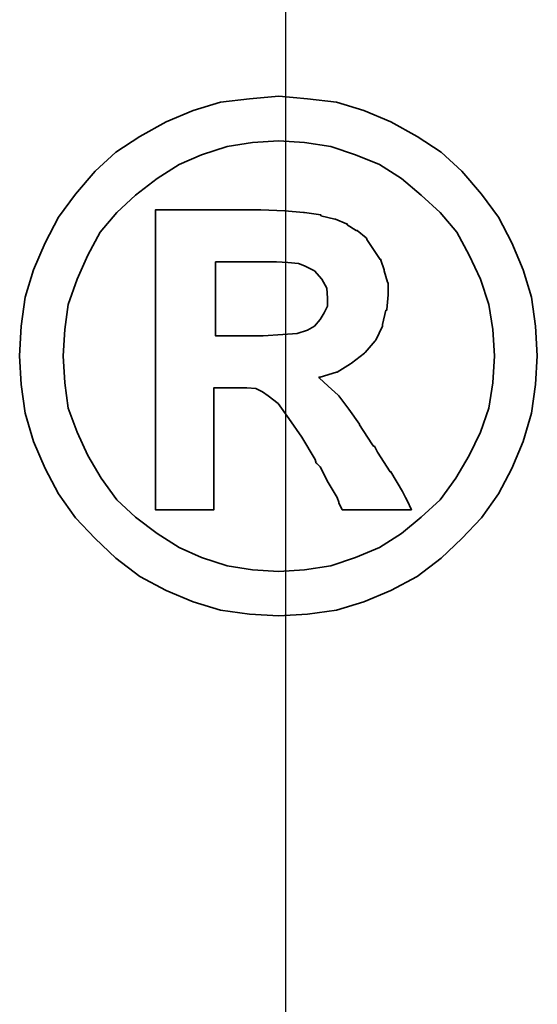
# Model space of a CAD drawing. Header units: millimetres. Extents: x 6 to 331, y 30 to 247.
# Tile 54 of 57: x 303.3 to 304.86, y 133.35 to 136.3. Entities that reach past the tile are written whole.
import ezdxf
from ezdxf.lldxf.tags import DXFTag

# ---------------------------------------------------------------- set-up
doc = ezdxf.new("R2010")
doc.units = ezdxf.units.MM
doc.header["$LTSCALE"] = 0.2
doc.layers.add('layer 1', color=7, linetype='CONTINUOUS')
tags = doc.linetypes.add('DASHED', pattern=[25.72, 12.86, -12.86]).pattern_tags.tags
tags[6:7] = [DXFTag(74, 4), DXFTag(75, 0), DXFTag(340, '0'), DXFTag(46, 0.0), DXFTag(50, 0.0), DXFTag(44, 0.0), DXFTag(45, 0.0)]
tags[4:5] = [DXFTag(74, 4), DXFTag(75, 0), DXFTag(340, '0'), DXFTag(46, 0.0), DXFTag(50, 0.0), DXFTag(44, 0.0), DXFTag(45, 0.0)]

msp = doc.modelspace()

# ---------------------------------------------------------------- linework, layer by layer
at = {"layer": 'layer 1', "linetype": 'DASHED'}
msp.add_line((304.1032, 85.9065), (304.1032, 164.9065), dxfattribs=at)
at = {"layer": 'layer 1', "color": 1, "lineweight": 35}
for points, knots in [([(304.8576, 135.2904), (304.8576, 135.2904), (304.8524, 135.3792), (304.8524, 135.3792), (304.8524, 135.3792), (304.8524, 135.3792), (304.8401, 135.4656), (304.8401, 135.4656), (304.8401, 135.4656), (304.8401, 135.4656), (304.8154, 135.5474), (304.8154, 135.5474), (304.8154, 135.5474), (304.8154, 135.5474), (304.7809, 135.6287), (304.7809, 135.6287), (304.7809, 135.6287), (304.7809, 135.6287), (304.7413, 135.7053), (304.7413, 135.7053), (304.7413, 135.7053), (304.7413, 135.7053), (304.6899, 135.7743), (304.6899, 135.7743), (304.6899, 135.7743), (304.6899, 135.7743), (304.6307, 135.8432), (304.6307, 135.8432), (304.6307, 135.8432), (304.6307, 135.8432), (304.569, 135.9003), (304.569, 135.9003), (304.569, 135.9003), (304.569, 135.9003), (304.4969, 135.9471), (304.4969, 135.9471), (304.4969, 135.9471), (304.4969, 135.9471), (304.4182, 135.9914), (304.4182, 135.9914), (304.4182, 135.9914), (304.4182, 135.9914), (304.3369, 136.0259), (304.3369, 136.0259), (304.3369, 136.0259), (304.3369, 136.0259), (304.2551, 136.0505), (304.2551, 136.0505), (304.2551, 136.0505), (304.2551, 136.0505), (304.1687, 136.0608), (304.1687, 136.0608), (304.1687, 136.0608), (304.1687, 136.0608), (304.0823, 136.068), (304.0823, 136.068), (304.0823, 136.068), (304.0823, 136.068), (303.9938, 136.0608), (303.9938, 136.0608), (303.9938, 136.0608), (303.9938, 136.0608), (303.9074, 136.0505), (303.9074, 136.0505), (303.9074, 136.0505), (303.9074, 136.0505), (303.8256, 136.0259), (303.8256, 136.0259), (303.8256, 136.0259), (303.8256, 136.0259), (303.744, 135.9914), (303.744, 135.9914), (303.744, 135.9914), (303.744, 135.9914), (303.6651, 135.9471), (303.6651, 135.9471), (303.6651, 135.9471), (303.6651, 135.9471), (303.5936, 135.9003), (303.5936, 135.9003), (303.5936, 135.9003), (303.5936, 135.9003), (303.5318, 135.8432), (303.5318, 135.8432), (303.5318, 135.8432), (303.5318, 135.8432), (303.4727, 135.7743), (303.4727, 135.7743), (303.4727, 135.7743), (303.4727, 135.7743), (303.421, 135.7053), (303.421, 135.7053), (303.421, 135.7053), (303.421, 135.7053), (303.3813, 135.6287), (303.3813, 135.6287), (303.3813, 135.6287), (303.3813, 135.6287), (303.3466, 135.5474), (303.3466, 135.5474), (303.3466, 135.5474), (303.3466, 135.5474), (303.3219, 135.4656), (303.3219, 135.4656), (303.3219, 135.4656), (303.3219, 135.4656), (303.3096, 135.3792), (303.3096, 135.3792), (303.3096, 135.3792), (303.3096, 135.3792), (303.3049, 135.2904), (303.3049, 135.2904), (303.3049, 135.2904), (303.3049, 135.2904), (303.3096, 135.204), (303.3096, 135.204), (303.3096, 135.204), (303.3096, 135.204), (303.3219, 135.1178), (303.3219, 135.1178), (303.3219, 135.1178), (303.3219, 135.1178), (303.3466, 135.0337), (303.3466, 135.0337), (303.3466, 135.0337), (303.3466, 135.0337), (303.3813, 134.9524), (303.3813, 134.9524), (303.3813, 134.9524), (303.3813, 134.9524), (303.421, 134.876), (303.421, 134.876), (303.421, 134.876), (303.421, 134.876), (303.4727, 134.804), (303.4727, 134.804), (303.4727, 134.804), (303.4727, 134.804), (303.5318, 134.7423), (303.5318, 134.7423), (303.5318, 134.7423), (303.5318, 134.7423), (303.5936, 134.6831), (303.5936, 134.6831), (303.5936, 134.6831), (303.5936, 134.6831), (303.6651, 134.6288), (303.6651, 134.6288), (303.6651, 134.6288), (303.6651, 134.6288), (303.744, 134.5869), (303.744, 134.5869), (303.744, 134.5869), (303.744, 134.5869), (303.8256, 134.5524), (303.8256, 134.5524), (303.8256, 134.5524), (303.8256, 134.5524), (303.9074, 134.5278), (303.9074, 134.5278), (303.9074, 134.5278), (303.9074, 134.5278), (303.9938, 134.5154), (303.9938, 134.5154), (303.9938, 134.5154), (303.9938, 134.5154), (304.0823, 134.5103), (304.0823, 134.5103), (304.0823, 134.5103), (304.0823, 134.5103), (304.1687, 134.5154), (304.1687, 134.5154), (304.1687, 134.5154), (304.1687, 134.5154), (304.2551, 134.5278), (304.2551, 134.5278), (304.2551, 134.5278), (304.2551, 134.5278), (304.3369, 134.5524), (304.3369, 134.5524), (304.3369, 134.5524), (304.3369, 134.5524), (304.4182, 134.5869), (304.4182, 134.5869), (304.4182, 134.5869), (304.4182, 134.5869), (304.4969, 134.6288), (304.4969, 134.6288), (304.4969, 134.6288), (304.4969, 134.6288), (304.569, 134.6831), (304.569, 134.6831), (304.569, 134.6831), (304.569, 134.6831), (304.6307, 134.7423), (304.6307, 134.7423), (304.6307, 134.7423), (304.6307, 134.7423), (304.6899, 134.804), (304.6899, 134.804), (304.6899, 134.804), (304.6899, 134.804), (304.7413, 134.876), (304.7413, 134.876), (304.7413, 134.876), (304.7413, 134.876), (304.7809, 134.9524), (304.7809, 134.9524), (304.7809, 134.9524), (304.7809, 134.9524), (304.8154, 135.0337), (304.8154, 135.0337), (304.8154, 135.0337), (304.8154, 135.0337), (304.8401, 135.1178), (304.8401, 135.1178), (304.8401, 135.1178), (304.8401, 135.1178), (304.8524, 135.204), (304.8524, 135.204), (304.8524, 135.204), (304.8524, 135.204), (304.8576, 135.2904), (304.8576, 135.2904)], [0, 0, 0, 0, 0.017857, 0.017857, 0.017857, 0.017857, 0.035714, 0.035714, 0.035714, 0.035714, 0.053571, 0.053571, 0.053571, 0.053571, 0.071429, 0.071429, 0.071429, 0.071429, 0.089286, 0.089286, 0.089286, 0.089286, 0.107143, 0.107143, 0.107143, 0.107143, 0.125, 0.125, 0.125, 0.125, 0.142857, 0.142857, 0.142857, 0.142857, 0.160714, 0.160714, 0.160714, 0.160714, 0.178571, 0.178571, 0.178571, 0.178571, 0.196429, 0.196429, 0.196429, 0.196429, 0.214286, 0.214286, 0.214286, 0.214286, 0.232143, 0.232143, 0.232143, 0.232143, 0.25, 0.25, 0.25, 0.25, 0.267857, 0.267857, 0.267857, 0.267857, 0.285714, 0.285714, 0.285714, 0.285714, 0.303571, 0.303571, 0.303571, 0.303571, 0.321429, 0.321429, 0.321429, 0.321429, 0.339286, 0.339286, 0.339286, 0.339286, 0.357143, 0.357143, 0.357143, 0.357143, 0.375, 0.375, 0.375, 0.375, 0.392857, 0.392857, 0.392857, 0.392857, 0.410714, 0.410714, 0.410714, 0.410714, 0.428571, 0.428571, 0.428571, 0.428571, 0.446429, 0.446429, 0.446429, 0.446429, 0.464286, 0.464286, 0.464286, 0.464286, 0.482143, 0.482143, 0.482143, 0.482143, 0.5, 0.5, 0.5, 0.5, 0.517857, 0.517857, 0.517857, 0.517857, 0.535714, 0.535714, 0.535714, 0.535714, 0.553571, 0.553571, 0.553571, 0.553571, 0.571429, 0.571429, 0.571429, 0.571429, 0.589286, 0.589286, 0.589286, 0.589286, 0.607143, 0.607143, 0.607143, 0.607143, 0.625, 0.625, 0.625, 0.625, 0.642857, 0.642857, 0.642857, 0.642857, 0.660714, 0.660714, 0.660714, 0.660714, 0.678571, 0.678571, 0.678571, 0.678571, 0.696429, 0.696429, 0.696429, 0.696429, 0.714286, 0.714286, 0.714286, 0.714286, 0.732143, 0.732143, 0.732143, 0.732143, 0.75, 0.75, 0.75, 0.75, 0.767857, 0.767857, 0.767857, 0.767857, 0.785714, 0.785714, 0.785714, 0.785714, 0.803571, 0.803571, 0.803571, 0.803571, 0.821429, 0.821429, 0.821429, 0.821429, 0.839286, 0.839286, 0.839286, 0.839286, 0.857143, 0.857143, 0.857143, 0.857143, 0.875, 0.875, 0.875, 0.875, 0.892857, 0.892857, 0.892857, 0.892857, 0.910714, 0.910714, 0.910714, 0.910714, 0.928571, 0.928571, 0.928571, 0.928571, 0.946429, 0.946429, 0.946429, 0.946429, 0.964286, 0.964286, 0.964286, 0.964286, 0.982143, 0.982143, 0.982143, 0.982143, 1, 1, 1, 1]), ([(304.729, 135.2904), (304.729, 135.2904), (304.7241, 135.3694), (304.7241, 135.3694), (304.7241, 135.3694), (304.7241, 135.3694), (304.712, 135.4435), (304.712, 135.4435), (304.712, 135.4435), (304.712, 135.4435), (304.6873, 135.5201), (304.6873, 135.5201), (304.6873, 135.5201), (304.6873, 135.5201), (304.6528, 135.5916), (304.6528, 135.5916), (304.6528, 135.5916), (304.6528, 135.5916), (304.6158, 135.6606), (304.6158, 135.6606), (304.6158, 135.6606), (304.6158, 135.6606), (304.5664, 135.7197), (304.5664, 135.7197), (304.5664, 135.7197), (304.5664, 135.7197), (304.5093, 135.7717), (304.5093, 135.7717), (304.5093, 135.7717), (304.5093, 135.7717), (304.4501, 135.8211), (304.4501, 135.8211), (304.4501, 135.8211), (304.4501, 135.8211), (304.3838, 135.8633), (304.3838, 135.8633), (304.3838, 135.8633), (304.3838, 135.8633), (304.3122, 135.8926), (304.3122, 135.8926), (304.3122, 135.8926), (304.3122, 135.8926), (304.2382, 135.9173), (304.2382, 135.9173), (304.2382, 135.9173), (304.2382, 135.9173), (304.1589, 135.9296), (304.1589, 135.9296), (304.1589, 135.9296), (304.1589, 135.9296), (304.0823, 135.9348), (304.0823, 135.9348), (304.0823, 135.9348), (304.0823, 135.9348), (304.0033, 135.9296), (304.0033, 135.9296), (304.0033, 135.9296), (304.0033, 135.9296), (303.9272, 135.9173), (303.9272, 135.9173), (303.9272, 135.9173), (303.9272, 135.9173), (303.8503, 135.8926), (303.8503, 135.8926), (303.8503, 135.8926), (303.8503, 135.8926), (303.7836, 135.8633), (303.7836, 135.8633), (303.7836, 135.8633), (303.7836, 135.8633), (303.717, 135.8211), (303.717, 135.8211), (303.717, 135.8211), (303.717, 135.8211), (303.6527, 135.7717), (303.6527, 135.7717), (303.6527, 135.7717), (303.6527, 135.7717), (303.5964, 135.7197), (303.5964, 135.7197), (303.5964, 135.7197), (303.5964, 135.7197), (303.5467, 135.6606), (303.5467, 135.6606), (303.5467, 135.6606), (303.5467, 135.6606), (303.5097, 135.5916), (303.5097, 135.5916), (303.5097, 135.5916), (303.5097, 135.5916), (303.4778, 135.5201), (303.4778, 135.5201), (303.4778, 135.5201), (303.4778, 135.5201), (303.4505, 135.4435), (303.4505, 135.4435), (303.4505, 135.4435), (303.4505, 135.4435), (303.4405, 135.3694), (303.4405, 135.3694), (303.4405, 135.3694), (303.4405, 135.3694), (303.4356, 135.2904), (303.4356, 135.2904), (303.4356, 135.2904), (303.4356, 135.2904), (303.4405, 135.2089), (303.4405, 135.2089), (303.4405, 135.2089), (303.4405, 135.2089), (303.4505, 135.1328), (303.4505, 135.1328), (303.4505, 135.1328), (303.4505, 135.1328), (303.4778, 135.061), (303.4778, 135.061), (303.4778, 135.061), (303.4778, 135.061), (303.5097, 134.9918), (303.5097, 134.9918), (303.5097, 134.9918), (303.5097, 134.9918), (303.5493, 134.9229), (303.5493, 134.9229), (303.5493, 134.9229), (303.5493, 134.9229), (303.5964, 134.8585), (303.5964, 134.8585), (303.5964, 134.8585), (303.5964, 134.8585), (303.6527, 134.8066), (303.6527, 134.8066), (303.6527, 134.8066), (303.6527, 134.8066), (303.717, 134.7572), (303.717, 134.7572), (303.717, 134.7572), (303.717, 134.7572), (303.7836, 134.7153), (303.7836, 134.7153), (303.7836, 134.7153), (303.7836, 134.7153), (303.8503, 134.6859), (303.8503, 134.6859), (303.8503, 134.6859), (303.8503, 134.6859), (303.9272, 134.661), (303.9272, 134.661), (303.9272, 134.661), (303.9272, 134.661), (304.0033, 134.6486), (304.0033, 134.6486), (304.0033, 134.6486), (304.0033, 134.6486), (304.0823, 134.6438), (304.0823, 134.6438), (304.0823, 134.6438), (304.0823, 134.6438), (304.1589, 134.6486), (304.1589, 134.6486), (304.1589, 134.6486), (304.1589, 134.6486), (304.2382, 134.661), (304.2382, 134.661), (304.2382, 134.661), (304.2382, 134.661), (304.3122, 134.6859), (304.3122, 134.6859), (304.3122, 134.6859), (304.3122, 134.6859), (304.3838, 134.7153), (304.3838, 134.7153), (304.3838, 134.7153), (304.3838, 134.7153), (304.4501, 134.7572), (304.4501, 134.7572), (304.4501, 134.7572), (304.4501, 134.7572), (304.5093, 134.8066), (304.5093, 134.8066), (304.5093, 134.8066), (304.5093, 134.8066), (304.5664, 134.8585), (304.5664, 134.8585), (304.5664, 134.8585), (304.5664, 134.8585), (304.6132, 134.9229), (304.6132, 134.9229), (304.6132, 134.9229), (304.6132, 134.9229), (304.6528, 134.9918), (304.6528, 134.9918), (304.6528, 134.9918), (304.6528, 134.9918), (304.6873, 135.061), (304.6873, 135.061), (304.6873, 135.061), (304.6873, 135.061), (304.712, 135.1328), (304.712, 135.1328), (304.712, 135.1328), (304.712, 135.1328), (304.7241, 135.2089), (304.7241, 135.2089), (304.7241, 135.2089), (304.7241, 135.2089), (304.729, 135.2904), (304.729, 135.2904)], [0, 0, 0, 0, 0.019231, 0.019231, 0.019231, 0.019231, 0.038462, 0.038462, 0.038462, 0.038462, 0.057692, 0.057692, 0.057692, 0.057692, 0.076923, 0.076923, 0.076923, 0.076923, 0.096154, 0.096154, 0.096154, 0.096154, 0.115385, 0.115385, 0.115385, 0.115385, 0.134615, 0.134615, 0.134615, 0.134615, 0.153846, 0.153846, 0.153846, 0.153846, 0.173077, 0.173077, 0.173077, 0.173077, 0.192308, 0.192308, 0.192308, 0.192308, 0.211538, 0.211538, 0.211538, 0.211538, 0.230769, 0.230769, 0.230769, 0.230769, 0.25, 0.25, 0.25, 0.25, 0.269231, 0.269231, 0.269231, 0.269231, 0.288462, 0.288462, 0.288462, 0.288462, 0.307692, 0.307692, 0.307692, 0.307692, 0.326923, 0.326923, 0.326923, 0.326923, 0.346154, 0.346154, 0.346154, 0.346154, 0.365385, 0.365385, 0.365385, 0.365385, 0.384615, 0.384615, 0.384615, 0.384615, 0.403846, 0.403846, 0.403846, 0.403846, 0.423077, 0.423077, 0.423077, 0.423077, 0.442308, 0.442308, 0.442308, 0.442308, 0.461538, 0.461538, 0.461538, 0.461538, 0.480769, 0.480769, 0.480769, 0.480769, 0.5, 0.5, 0.5, 0.5, 0.519231, 0.519231, 0.519231, 0.519231, 0.538462, 0.538462, 0.538462, 0.538462, 0.557692, 0.557692, 0.557692, 0.557692, 0.576923, 0.576923, 0.576923, 0.576923, 0.596154, 0.596154, 0.596154, 0.596154, 0.615385, 0.615385, 0.615385, 0.615385, 0.634615, 0.634615, 0.634615, 0.634615, 0.653846, 0.653846, 0.653846, 0.653846, 0.673077, 0.673077, 0.673077, 0.673077, 0.692308, 0.692308, 0.692308, 0.692308, 0.711538, 0.711538, 0.711538, 0.711538, 0.730769, 0.730769, 0.730769, 0.730769, 0.75, 0.75, 0.75, 0.75, 0.769231, 0.769231, 0.769231, 0.769231, 0.788462, 0.788462, 0.788462, 0.788462, 0.807692, 0.807692, 0.807692, 0.807692, 0.826923, 0.826923, 0.826923, 0.826923, 0.846154, 0.846154, 0.846154, 0.846154, 0.865385, 0.865385, 0.865385, 0.865385, 0.884615, 0.884615, 0.884615, 0.884615, 0.903846, 0.903846, 0.903846, 0.903846, 0.923077, 0.923077, 0.923077, 0.923077, 0.942308, 0.942308, 0.942308, 0.942308, 0.961538, 0.961538, 0.961538, 0.961538, 0.980769, 0.980769, 0.980769, 0.980769, 1, 1, 1, 1]), ([(303.7121, 134.8488), (303.7121, 134.8488), (303.7121, 134.8585), (303.7121, 134.8585), (303.7121, 134.8585), (303.7121, 134.8585), (303.7121, 134.8856), (303.7121, 134.8856), (303.7121, 134.8856), (303.7121, 134.8856), (303.7121, 134.9303), (303.7121, 134.9303), (303.7121, 134.9303), (303.7121, 134.9303), (303.7121, 134.9843), (303.7121, 134.9843), (303.7121, 134.9843), (303.7121, 134.9843), (303.7121, 135.0484), (303.7121, 135.0484), (303.7121, 135.0484), (303.7121, 135.0484), (303.7121, 135.1178), (303.7121, 135.1178), (303.7121, 135.1178), (303.7121, 135.1178), (303.7121, 135.2755), (303.7121, 135.2755), (303.7121, 135.2755), (303.7121, 135.2755), (303.7121, 135.4335), (303.7121, 135.4335), (303.7121, 135.4335), (303.7121, 135.4335), (303.7121, 135.5078), (303.7121, 135.5078), (303.7121, 135.5078), (303.7121, 135.5078), (303.7121, 135.5721), (303.7121, 135.5721), (303.7121, 135.5721), (303.7121, 135.5721), (303.7121, 135.631), (303.7121, 135.631), (303.7121, 135.631), (303.7121, 135.631), (303.7121, 135.6709), (303.7121, 135.6709), (303.7121, 135.6709), (303.7121, 135.6709), (303.7121, 135.6976), (303.7121, 135.6976), (303.7121, 135.6976), (303.7121, 135.6976), (303.7121, 135.7079), (303.7121, 135.7079), (303.7121, 135.7079), (303.7121, 135.7079), (303.7121, 135.7275), (303.7121, 135.7275), (303.7121, 135.7275), (303.7121, 135.7275), (303.7294, 135.7275), (303.7294, 135.7275), (303.7294, 135.7275), (303.7294, 135.7275), (303.7345, 135.7275), (303.7345, 135.7275), (303.7345, 135.7275), (303.7345, 135.7275), (303.744, 135.7275), (303.744, 135.7275), (303.744, 135.7275), (303.744, 135.7275), (303.7788, 135.7275), (303.7788, 135.7275), (303.7788, 135.7275), (303.7788, 135.7275), (303.8256, 135.7275), (303.8256, 135.7275), (303.8256, 135.7275), (303.8256, 135.7275), (303.8801, 135.7275), (303.8801, 135.7275), (303.8801, 135.7275), (303.8801, 135.7275), (303.9367, 135.7275), (303.9367, 135.7275), (303.9367, 135.7275), (303.9367, 135.7275), (303.9815, 135.7275), (303.9815, 135.7275), (303.9815, 135.7275), (303.9815, 135.7275), (304.011, 135.7275), (304.011, 135.7275), (304.011, 135.7275), (304.011, 135.7275), (304.0206, 135.7275), (304.0206, 135.7275), (304.0206, 135.7275), (304.0206, 135.7275), (304.0257, 135.7275), (304.0257, 135.7275), (304.0257, 135.7275), (304.0257, 135.7275), (304.0283, 135.7275), (304.0283, 135.7275), (304.0283, 135.7275), (304.0283, 135.7275), (304.0998, 135.7249), (304.0998, 135.7249), (304.0998, 135.7249), (304.0998, 135.7249), (304.1564, 135.7197), (304.1564, 135.7197), (304.1564, 135.7197), (304.1564, 135.7197), (304.1589, 135.7197), (304.1589, 135.7197), (304.1589, 135.7197), (304.1589, 135.7197), (304.2083, 135.7125), (304.2083, 135.7125), (304.2083, 135.7125), (304.2083, 135.7125), (304.2083, 135.71), (304.2083, 135.71), (304.2083, 135.71), (304.2083, 135.71), (304.2505, 135.7002), (304.2505, 135.7002), (304.2505, 135.7002), (304.2505, 135.7002), (304.2526, 135.7002), (304.2526, 135.7002), (304.2526, 135.7002), (304.2526, 135.7002), (304.285, 135.6855), (304.285, 135.6855), (304.285, 135.6855), (304.285, 135.6855), (304.2876, 135.6855), (304.2876, 135.6855), (304.2876, 135.6855), (304.2876, 135.6855), (304.2876, 135.6832), (304.2876, 135.6832), (304.2876, 135.6832), (304.2876, 135.6832), (304.3143, 135.6657), (304.3143, 135.6657), (304.3143, 135.6657), (304.3143, 135.6657), (304.3171, 135.6657), (304.3171, 135.6657), (304.3171, 135.6657), (304.3171, 135.6657), (304.3441, 135.6434), (304.3441, 135.6434), (304.3441, 135.6434), (304.3441, 135.6434), (304.3467, 135.641), (304.3467, 135.641), (304.3467, 135.641), (304.3467, 135.641), (304.3467, 135.6385), (304.3467, 135.6385), (304.3467, 135.6385), (304.3467, 135.6385), (304.3663, 135.6089), (304.3663, 135.6089), (304.3663, 135.6089), (304.3663, 135.6089), (304.3858, 135.5793), (304.3858, 135.5793), (304.3858, 135.5793), (304.3858, 135.5793), (304.3886, 135.5793), (304.3886, 135.5793), (304.3886, 135.5793), (304.3886, 135.5793), (304.3886, 135.5767), (304.3886, 135.5767), (304.3886, 135.5767), (304.3886, 135.5767), (304.3982, 135.5474), (304.3982, 135.5474), (304.3982, 135.5474), (304.3982, 135.5474), (304.3982, 135.5448), (304.3982, 135.5448), (304.3982, 135.5448), (304.3982, 135.5448), (304.4085, 135.5104), (304.4085, 135.5104), (304.4085, 135.5104), (304.4085, 135.5104), (304.4105, 135.5078), (304.4105, 135.5078), (304.4105, 135.5078), (304.4105, 135.5078), (304.4105, 135.4754), (304.4105, 135.4754), (304.4105, 135.4754), (304.4105, 135.4754), (304.4105, 135.4733), (304.4105, 135.4733), (304.4105, 135.4733), (304.4105, 135.4733), (304.4059, 135.4286), (304.4059, 135.4286), (304.4059, 135.4286), (304.4059, 135.4286), (304.4059, 135.4265), (304.4059, 135.4265), (304.4059, 135.4265), (304.4059, 135.4265), (304.4033, 135.4265), (304.4033, 135.4265), (304.4033, 135.4265), (304.4033, 135.4265), (304.3933, 135.3843), (304.3933, 135.3843), (304.3933, 135.3843), (304.3933, 135.3843), (304.3933, 135.3817), (304.3933, 135.3817), (304.3933, 135.3817), (304.3933, 135.3817), (304.3933, 135.3792), (304.3933, 135.3792), (304.3933, 135.3792), (304.3933, 135.3792), (304.3735, 135.3375), (304.3735, 135.3375), (304.3735, 135.3375), (304.3735, 135.3375), (304.3714, 135.3347), (304.3714, 135.3347), (304.3714, 135.3347), (304.3714, 135.3347), (304.3416, 135.3005), (304.3416, 135.3005), (304.3416, 135.3005), (304.3416, 135.3005), (304.339, 135.2979), (304.339, 135.2979), (304.339, 135.2979), (304.339, 135.2979), (304.2999, 135.2681), (304.2999, 135.2681), (304.2999, 135.2681), (304.2999, 135.2681), (304.2973, 135.266), (304.2973, 135.266), (304.2973, 135.266), (304.2973, 135.266), (304.2577, 135.2413), (304.2577, 135.2413), (304.2577, 135.2413), (304.2577, 135.2413), (304.2551, 135.2413), (304.2551, 135.2413), (304.2551, 135.2413), (304.2551, 135.2413), (304.2058, 135.2264), (304.2058, 135.2264), (304.2058, 135.2264), (304.2058, 135.2264), (304.2032, 135.2264), (304.2032, 135.2264), (304.2032, 135.2264), (304.2032, 135.2264), (304.2032, 135.2238), (304.2032, 135.2238), (304.2032, 135.2238), (304.2032, 135.2238), (304.2305, 135.1991), (304.2305, 135.1991), (304.2305, 135.1991), (304.2305, 135.1991), (304.2603, 135.1719), (304.2603, 135.1719), (304.2603, 135.1719), (304.2603, 135.1719), (304.2626, 135.1698), (304.2626, 135.1698), (304.2626, 135.1698), (304.2626, 135.1698), (304.2922, 135.1302), (304.2922, 135.1302), (304.2922, 135.1302), (304.2922, 135.1302), (304.3246, 135.0854), (304.3246, 135.0854), (304.3246, 135.0854), (304.3246, 135.0854), (304.3246, 135.0834), (304.3246, 135.0834), (304.3246, 135.0834), (304.3246, 135.0834), (304.3614, 135.0263), (304.3614, 135.0263), (304.3614, 135.0263), (304.3614, 135.0263), (304.3663, 135.0188), (304.3663, 135.0188), (304.3663, 135.0188), (304.3663, 135.0188), (304.3688, 135.0188), (304.3688, 135.0188), (304.3688, 135.0188), (304.3688, 135.0188), (304.3786, 135.0016), (304.3786, 135.0016), (304.3786, 135.0016), (304.3786, 135.0016), (304.4157, 134.9424), (304.4157, 134.9424), (304.4157, 134.9424), (304.4157, 134.9424), (304.4182, 134.9424), (304.4182, 134.9424), (304.4182, 134.9424), (304.4182, 134.9424), (304.4527, 134.8832), (304.4527, 134.8832), (304.4527, 134.8832), (304.4527, 134.8832), (304.4625, 134.8657), (304.4625, 134.8657), (304.4625, 134.8657), (304.4625, 134.8657), (304.4676, 134.856), (304.4676, 134.856), (304.4676, 134.856), (304.4676, 134.856), (304.48, 134.8287), (304.48, 134.8287), (304.48, 134.8287), (304.48, 134.8287), (304.4527, 134.8287), (304.4527, 134.8287), (304.4527, 134.8287), (304.4527, 134.8287), (304.4478, 134.8287), (304.4478, 134.8287), (304.4478, 134.8287), (304.4478, 134.8287), (304.4254, 134.8287), (304.4254, 134.8287), (304.4254, 134.8287), (304.4254, 134.8287), (304.3663, 134.8287), (304.3663, 134.8287), (304.3663, 134.8287), (304.3663, 134.8287), (304.3071, 134.8287), (304.3071, 134.8287), (304.3071, 134.8287), (304.3071, 134.8287), (304.2876, 134.8287), (304.2876, 134.8287), (304.2876, 134.8287), (304.2876, 134.8287), (304.2824, 134.8287), (304.2824, 134.8287), (304.2824, 134.8287), (304.2824, 134.8287), (304.2726, 134.8287), (304.2726, 134.8287), (304.2726, 134.8287), (304.2726, 134.8287), (304.2675, 134.839), (304.2675, 134.839), (304.2675, 134.839), (304.2675, 134.839), (304.2626, 134.8488), (304.2626, 134.8488), (304.2626, 134.8488), (304.2626, 134.8488), (304.2626, 134.8513), (304.2626, 134.8513), (304.2626, 134.8513), (304.2626, 134.8513), (304.2577, 134.8657), (304.2577, 134.8657), (304.2577, 134.8657), (304.2577, 134.8657), (304.2305, 134.9105), (304.2305, 134.9105), (304.2305, 134.9105), (304.2305, 134.9105), (304.2058, 134.9571), (304.2058, 134.9571), (304.2058, 134.9571), (304.2058, 134.9571), (304.196, 134.9671), (304.196, 134.9671), (304.196, 134.9671), (304.196, 134.9671), (304.1934, 134.9697), (304.1934, 134.9697), (304.1934, 134.9697), (304.1934, 134.9697), (304.1934, 134.972), (304.1934, 134.972), (304.1934, 134.972), (304.1934, 134.972), (304.1908, 134.9794), (304.1908, 134.9794), (304.1908, 134.9794), (304.1908, 134.9794), (304.1517, 135.0461), (304.1517, 135.0461), (304.1517, 135.0461), (304.1517, 135.0461), (304.1121, 135.1027), (304.1121, 135.1027), (304.1121, 135.1027), (304.1121, 135.1027), (304.0802, 135.1474), (304.0802, 135.1474), (304.0802, 135.1474), (304.0802, 135.1474), (304.0504, 135.1698), (304.0504, 135.1698), (304.0504, 135.1698), (304.0504, 135.1698), (304.0329, 135.1821), (304.0329, 135.1821), (304.0329, 135.1821), (304.0329, 135.1821), (304.0133, 135.1919), (304.0133, 135.1919), (304.0133, 135.1919), (304.0133, 135.1919), (303.9863, 135.1945), (303.9863, 135.1945), (303.9863, 135.1945), (303.9863, 135.1945), (303.9516, 135.1945), (303.9516, 135.1945), (303.9516, 135.1945), (303.9516, 135.1945), (303.9465, 135.1945), (303.9465, 135.1945), (303.9465, 135.1945), (303.9465, 135.1945), (303.9418, 135.1945), (303.9418, 135.1945), (303.9418, 135.1945), (303.9418, 135.1945), (303.912, 135.1945), (303.912, 135.1945), (303.912, 135.1945), (303.912, 135.1945), (303.8873, 135.1945), (303.8873, 135.1945), (303.8873, 135.1945), (303.8873, 135.1945), (303.8873, 135.1767), (303.8873, 135.1767), (303.8873, 135.1767), (303.8873, 135.1767), (303.8873, 135.1574), (303.8873, 135.1574), (303.8873, 135.1574), (303.8873, 135.1574), (303.8873, 135.0978), (303.8873, 135.0978), (303.8873, 135.0978), (303.8873, 135.0978), (303.8873, 135.0337), (303.8873, 135.0337), (303.8873, 135.0337), (303.8873, 135.0337), (303.8873, 134.9645), (303.8873, 134.9645), (303.8873, 134.9645), (303.8873, 134.9645), (303.8873, 134.9079), (303.8873, 134.9079), (303.8873, 134.9079), (303.8873, 134.9079), (303.8873, 134.8856), (303.8873, 134.8856), (303.8873, 134.8856), (303.8873, 134.8856), (303.8873, 134.8683), (303.8873, 134.8683), (303.8873, 134.8683), (303.8873, 134.8683), (303.8873, 134.8534), (303.8873, 134.8534), (303.8873, 134.8534), (303.8873, 134.8534), (303.8873, 134.8488), (303.8873, 134.8488), (303.8873, 134.8488), (303.8873, 134.8488), (303.8873, 134.8287), (303.8873, 134.8287), (303.8873, 134.8287), (303.8873, 134.8287), (303.8703, 134.8287), (303.8703, 134.8287), (303.8703, 134.8287), (303.8703, 134.8287), (303.8652, 134.8287), (303.8652, 134.8287), (303.8652, 134.8287), (303.8652, 134.8287), (303.8503, 134.8287), (303.8503, 134.8287), (303.8503, 134.8287), (303.8503, 134.8287), (303.7988, 134.8287), (303.7988, 134.8287), (303.7988, 134.8287), (303.7988, 134.8287), (303.7541, 134.8287), (303.7541, 134.8287), (303.7541, 134.8287), (303.7541, 134.8287), (303.7394, 134.8287), (303.7394, 134.8287), (303.7394, 134.8287), (303.7394, 134.8287), (303.7294, 134.8287), (303.7294, 134.8287), (303.7294, 134.8287), (303.7294, 134.8287), (303.7121, 134.8287), (303.7121, 134.8287), (303.7121, 134.8287), (303.7121, 134.8287), (303.7121, 134.8488), (303.7121, 134.8488)], [0, 0, 0, 0, 0.007407, 0.007407, 0.007407, 0.007407, 0.014815, 0.014815, 0.014815, 0.014815, 0.022222, 0.022222, 0.022222, 0.022222, 0.02963, 0.02963, 0.02963, 0.02963, 0.037037, 0.037037, 0.037037, 0.037037, 0.044444, 0.044444, 0.044444, 0.044444, 0.051852, 0.051852, 0.051852, 0.051852, 0.059259, 0.059259, 0.059259, 0.059259, 0.066667, 0.066667, 0.066667, 0.066667, 0.074074, 0.074074, 0.074074, 0.074074, 0.081481, 0.081481, 0.081481, 0.081481, 0.088889, 0.088889, 0.088889, 0.088889, 0.096296, 0.096296, 0.096296, 0.096296, 0.103704, 0.103704, 0.103704, 0.103704, 0.111111, 0.111111, 0.111111, 0.111111, 0.118519, 0.118519, 0.118519, 0.118519, 0.125926, 0.125926, 0.125926, 0.125926, 0.133333, 0.133333, 0.133333, 0.133333, 0.140741, 0.140741, 0.140741, 0.140741, 0.148148, 0.148148, 0.148148, 0.148148, 0.155556, 0.155556, 0.155556, 0.155556, 0.162963, 0.162963, 0.162963, 0.162963, 0.17037, 0.17037, 0.17037, 0.17037, 0.177778, 0.177778, 0.177778, 0.177778, 0.185185, 0.185185, 0.185185, 0.185185, 0.192593, 0.192593, 0.192593, 0.192593, 0.2, 0.2, 0.2, 0.2, 0.207407, 0.207407, 0.207407, 0.207407, 0.214815, 0.214815, 0.214815, 0.214815, 0.222222, 0.222222, 0.222222, 0.222222, 0.22963, 0.22963, 0.22963, 0.22963, 0.237037, 0.237037, 0.237037, 0.237037, 0.244444, 0.244444, 0.244444, 0.244444, 0.251852, 0.251852, 0.251852, 0.251852, 0.259259, 0.259259, 0.259259, 0.259259, 0.266667, 0.266667, 0.266667, 0.266667, 0.274074, 0.274074, 0.274074, 0.274074, 0.281481, 0.281481, 0.281481, 0.281481, 0.288889, 0.288889, 0.288889, 0.288889, 0.296296, 0.296296, 0.296296, 0.296296, 0.303704, 0.303704, 0.303704, 0.303704, 0.311111, 0.311111, 0.311111, 0.311111, 0.318519, 0.318519, 0.318519, 0.318519, 0.325926, 0.325926, 0.325926, 0.325926, 0.333333, 0.333333, 0.333333, 0.333333, 0.340741, 0.340741, 0.340741, 0.340741, 0.348148, 0.348148, 0.348148, 0.348148, 0.355556, 0.355556, 0.355556, 0.355556, 0.362963, 0.362963, 0.362963, 0.362963, 0.37037, 0.37037, 0.37037, 0.37037, 0.377778, 0.377778, 0.377778, 0.377778, 0.385185, 0.385185, 0.385185, 0.385185, 0.392593, 0.392593, 0.392593, 0.392593, 0.4, 0.4, 0.4, 0.4, 0.407407, 0.407407, 0.407407, 0.407407, 0.414815, 0.414815, 0.414815, 0.414815, 0.422222, 0.422222, 0.422222, 0.422222, 0.42963, 0.42963, 0.42963, 0.42963, 0.437037, 0.437037, 0.437037, 0.437037, 0.444444, 0.444444, 0.444444, 0.444444, 0.451852, 0.451852, 0.451852, 0.451852, 0.459259, 0.459259, 0.459259, 0.459259, 0.466667, 0.466667, 0.466667, 0.466667, 0.474074, 0.474074, 0.474074, 0.474074, 0.481481, 0.481481, 0.481481, 0.481481, 0.488889, 0.488889, 0.488889, 0.488889, 0.496296, 0.496296, 0.496296, 0.496296, 0.503704, 0.503704, 0.503704, 0.503704, 0.511111, 0.511111, 0.511111, 0.511111, 0.518519, 0.518519, 0.518519, 0.518519, 0.525926, 0.525926, 0.525926, 0.525926, 0.533333, 0.533333, 0.533333, 0.533333, 0.540741, 0.540741, 0.540741, 0.540741, 0.548148, 0.548148, 0.548148, 0.548148, 0.555556, 0.555556, 0.555556, 0.555556, 0.562963, 0.562963, 0.562963, 0.562963, 0.57037, 0.57037, 0.57037, 0.57037, 0.577778, 0.577778, 0.577778, 0.577778, 0.585185, 0.585185, 0.585185, 0.585185, 0.592593, 0.592593, 0.592593, 0.592593, 0.6, 0.6, 0.6, 0.6, 0.607407, 0.607407, 0.607407, 0.607407, 0.614815, 0.614815, 0.614815, 0.614815, 0.622222, 0.622222, 0.622222, 0.622222, 0.62963, 0.62963, 0.62963, 0.62963, 0.637037, 0.637037, 0.637037, 0.637037, 0.644444, 0.644444, 0.644444, 0.644444, 0.651852, 0.651852, 0.651852, 0.651852, 0.659259, 0.659259, 0.659259, 0.659259, 0.666667, 0.666667, 0.666667, 0.666667, 0.674074, 0.674074, 0.674074, 0.674074, 0.681481, 0.681481, 0.681481, 0.681481, 0.688889, 0.688889, 0.688889, 0.688889, 0.696296, 0.696296, 0.696296, 0.696296, 0.703704, 0.703704, 0.703704, 0.703704, 0.711111, 0.711111, 0.711111, 0.711111, 0.718519, 0.718519, 0.718519, 0.718519, 0.725926, 0.725926, 0.725926, 0.725926, 0.733333, 0.733333, 0.733333, 0.733333, 0.740741, 0.740741, 0.740741, 0.740741, 0.748148, 0.748148, 0.748148, 0.748148, 0.755556, 0.755556, 0.755556, 0.755556, 0.762963, 0.762963, 0.762963, 0.762963, 0.77037, 0.77037, 0.77037, 0.77037, 0.777778, 0.777778, 0.777778, 0.777778, 0.785185, 0.785185, 0.785185, 0.785185, 0.792593, 0.792593, 0.792593, 0.792593, 0.8, 0.8, 0.8, 0.8, 0.807407, 0.807407, 0.807407, 0.807407, 0.814815, 0.814815, 0.814815, 0.814815, 0.822222, 0.822222, 0.822222, 0.822222, 0.82963, 0.82963, 0.82963, 0.82963, 0.837037, 0.837037, 0.837037, 0.837037, 0.844444, 0.844444, 0.844444, 0.844444, 0.851852, 0.851852, 0.851852, 0.851852, 0.859259, 0.859259, 0.859259, 0.859259, 0.866667, 0.866667, 0.866667, 0.866667, 0.874074, 0.874074, 0.874074, 0.874074, 0.881481, 0.881481, 0.881481, 0.881481, 0.888889, 0.888889, 0.888889, 0.888889, 0.896296, 0.896296, 0.896296, 0.896296, 0.903704, 0.903704, 0.903704, 0.903704, 0.911111, 0.911111, 0.911111, 0.911111, 0.918519, 0.918519, 0.918519, 0.918519, 0.925926, 0.925926, 0.925926, 0.925926, 0.933333, 0.933333, 0.933333, 0.933333, 0.940741, 0.940741, 0.940741, 0.940741, 0.948148, 0.948148, 0.948148, 0.948148, 0.955556, 0.955556, 0.955556, 0.955556, 0.962963, 0.962963, 0.962963, 0.962963, 0.97037, 0.97037, 0.97037, 0.97037, 0.977778, 0.977778, 0.977778, 0.977778, 0.985185, 0.985185, 0.985185, 0.985185, 0.992593, 0.992593, 0.992593, 0.992593, 1, 1, 1, 1]), ([(303.8925, 135.5721), (303.8925, 135.5721), (303.8925, 135.552), (303.8925, 135.552), (303.8925, 135.552), (303.8925, 135.552), (303.8925, 135.5078), (303.8925, 135.5078), (303.8925, 135.5078), (303.8925, 135.5078), (303.8925, 135.4581), (303.8925, 135.4581), (303.8925, 135.4581), (303.8925, 135.4581), (303.8925, 135.4142), (303.8925, 135.4142), (303.8925, 135.4142), (303.8925, 135.4142), (303.8925, 135.3694), (303.8925, 135.3694), (303.8925, 135.3694), (303.8925, 135.3694), (303.8925, 135.3496), (303.8925, 135.3496), (303.8925, 135.3496), (303.8925, 135.3496), (303.8971, 135.3496), (303.8971, 135.3496), (303.8971, 135.3496), (303.8971, 135.3496), (303.9516, 135.3496), (303.9516, 135.3496), (303.9516, 135.3496), (303.9516, 135.3496), (304.011, 135.3496), (304.011, 135.3496), (304.011, 135.3496), (304.011, 135.3496), (304.0306, 135.3496), (304.0306, 135.3496), (304.0306, 135.3496), (304.0306, 135.3496), (304.0355, 135.3496), (304.0355, 135.3496), (304.0355, 135.3496), (304.0355, 135.3496), (304.0946, 135.3545), (304.0946, 135.3545), (304.0946, 135.3545), (304.0946, 135.3545), (304.1368, 135.3571), (304.1368, 135.3571), (304.1368, 135.3571), (304.1368, 135.3571), (304.1687, 135.3668), (304.1687, 135.3668), (304.1687, 135.3668), (304.1687, 135.3668), (304.1888, 135.3792), (304.1888, 135.3792), (304.1888, 135.3792), (304.1888, 135.3792), (304.2058, 135.399), (304.2058, 135.399), (304.2058, 135.399), (304.2058, 135.399), (304.2181, 135.4188), (304.2181, 135.4188), (304.2181, 135.4188), (304.2181, 135.4188), (304.2279, 135.4389), (304.2279, 135.4389), (304.2279, 135.4389), (304.2279, 135.4389), (304.2279, 135.463), (304.2279, 135.463), (304.2279, 135.463), (304.2279, 135.463), (304.2258, 135.4929), (304.2258, 135.4929), (304.2258, 135.4929), (304.2258, 135.4929), (304.2109, 135.5201), (304.2109, 135.5201), (304.2109, 135.5201), (304.2109, 135.5201), (304.1888, 135.5448), (304.1888, 135.5448), (304.1888, 135.5448), (304.1888, 135.5448), (304.1589, 135.5598), (304.1589, 135.5598), (304.1589, 135.5598), (304.1589, 135.5598), (304.1417, 135.567), (304.1417, 135.567), (304.1417, 135.567), (304.1417, 135.567), (304.1096, 135.5695), (304.1096, 135.5695), (304.1096, 135.5695), (304.1096, 135.5695), (304.0751, 135.5721), (304.0751, 135.5721), (304.0751, 135.5721), (304.0751, 135.5721), (304.0257, 135.5721), (304.0257, 135.5721), (304.0257, 135.5721), (304.0257, 135.5721), (304.0206, 135.5721), (304.0206, 135.5721), (304.0206, 135.5721), (304.0206, 135.5721), (304.001, 135.5721), (304.001, 135.5721), (304.001, 135.5721), (304.001, 135.5721), (303.9465, 135.5721), (303.9465, 135.5721), (303.9465, 135.5721), (303.9465, 135.5721), (303.8971, 135.5721), (303.8971, 135.5721), (303.8971, 135.5721), (303.8971, 135.5721), (303.8925, 135.5721), (303.8925, 135.5721)], [0, 0, 0, 0, 0.03125, 0.03125, 0.03125, 0.03125, 0.0625, 0.0625, 0.0625, 0.0625, 0.09375, 0.09375, 0.09375, 0.09375, 0.125, 0.125, 0.125, 0.125, 0.15625, 0.15625, 0.15625, 0.15625, 0.1875, 0.1875, 0.1875, 0.1875, 0.21875, 0.21875, 0.21875, 0.21875, 0.25, 0.25, 0.25, 0.25, 0.28125, 0.28125, 0.28125, 0.28125, 0.3125, 0.3125, 0.3125, 0.3125, 0.34375, 0.34375, 0.34375, 0.34375, 0.375, 0.375, 0.375, 0.375, 0.40625, 0.40625, 0.40625, 0.40625, 0.4375, 0.4375, 0.4375, 0.4375, 0.46875, 0.46875, 0.46875, 0.46875, 0.5, 0.5, 0.5, 0.5, 0.53125, 0.53125, 0.53125, 0.53125, 0.5625, 0.5625, 0.5625, 0.5625, 0.59375, 0.59375, 0.59375, 0.59375, 0.625, 0.625, 0.625, 0.625, 0.65625, 0.65625, 0.65625, 0.65625, 0.6875, 0.6875, 0.6875, 0.6875, 0.71875, 0.71875, 0.71875, 0.71875, 0.75, 0.75, 0.75, 0.75, 0.78125, 0.78125, 0.78125, 0.78125, 0.8125, 0.8125, 0.8125, 0.8125, 0.84375, 0.84375, 0.84375, 0.84375, 0.875, 0.875, 0.875, 0.875, 0.90625, 0.90625, 0.90625, 0.90625, 0.9375, 0.9375, 0.9375, 0.9375, 0.96875, 0.96875, 0.96875, 0.96875, 1, 1, 1, 1])]:
    msp.add_open_spline(points, degree=3, knots=knots, dxfattribs=at)

doc.saveas('drawing.dxf')
